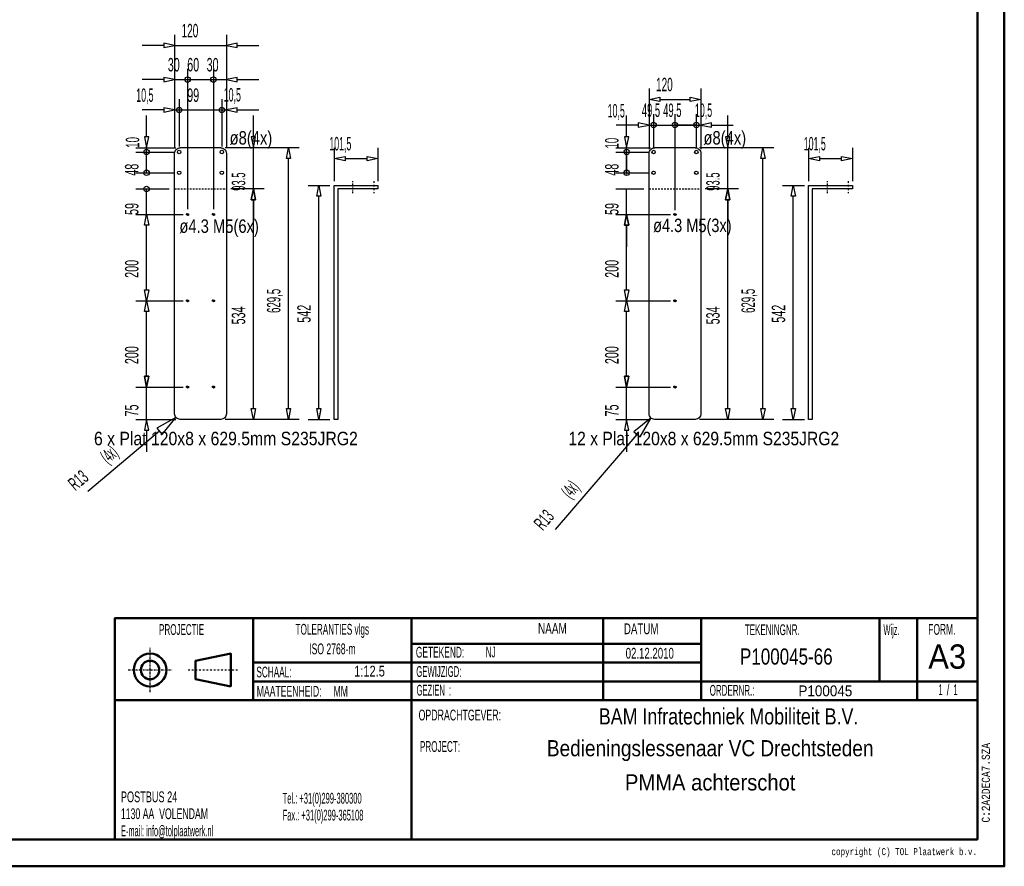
# Model space of a CAD drawing. Extents: x -12969 to -7869, y 10150 to 13712.
# Tile 11 of 16: x -10152 to -7869, y 10150 to 12112. Entities that reach past the tile are written whole.
import ezdxf
from ezdxf.enums import TextEntityAlignment as Align

# ---------------------------------------------------------------- set-up
doc = ezdxf.new("R2010")
doc.units = 0
doc.header["$MEASUREMENT"] = 0
doc.linetypes.add('DASHDOT', pattern=[8.5, 4, -2, 0.5, -2])
doc.linetypes.add('HIDDEN', pattern=[7, 4, -3])
doc.layers.get('0').update_dxf_attribs({"linetype": 'CONTINUOUS'})
for name, color, linetype in [('DIM49', 4, 'CONTINUOUS'), ('LE_GREEN', 3, 'CONTINUOUS'), ('LE_HIDDEN', 7, 'CONTINUOUS'), ('LE_MIDDLE', 7, 'CONTINUOUS'), ('TXT_ALL', 7, 'CONTINUOUS'), ('TXT_DIM49', 2, 'CONTINUOUS')]:
    doc.layers.add(name, color=color, linetype=linetype)
doc.layers.add('LE_ALL', color=7, linetype='CONTINUOUS', lineweight=50)
doc.styles.add('MONOTXT', font='monotxt.shx')

# ---------------------------------------------------------------- blocks, each defined once
blk = doc.blocks.new('_D11', base_point=(-9685.3, 11815.2))
at = {"layer": 'DIM49', "color": 1}
for p, q in [((-9609.8, 11840.2), (-9609.8, 11890.2)), ((-9604.8, 11840.2), (-9614.8, 11840.2)), ((-9614.8, 11840.2), (-9609.8, 11815.2)), ((-9609.8, 11815.2), (-9604.8, 11840.2)), ((-9584.8, 11815.2), (-9675.3, 11815.2)), ((-9609.8, 11719.7), (-9609.8, 11815.2)), ((-9584.8, 11719.7), (-9662.3, 11719.7)), ((-9609.8, 11719.7), (-9614.8, 11694.7)), ((-9604.8, 11694.7), (-9609.8, 11719.7)), ((-9614.8, 11694.7), (-9604.8, 11694.7)), ((-9609.8, 11694.7), (-9609.8, 11644.7))]:
    blk.add_line(p, q, dxfattribs=at)
at = {"layer": 'TXT_DIM49', "width": 0.52}
blk.add_text('93.5', height=31.25, rotation=90, dxfattribs=at).set_placement((-9628.6, 11736.6), align=Align.CENTER)
blk = doc.blocks.new('_D12', base_point=(-9685.3, 11185.7))
at = {"layer": 'DIM49', "color": 1}
for p, q in [((-9584.8, 11719.7), (-9662.3, 11719.7)), ((-9614.8, 11694.7), (-9609.8, 11719.7)), ((-9609.8, 11719.7), (-9604.8, 11694.7)), ((-9604.8, 11694.7), (-9614.8, 11694.7)), ((-9609.8, 11210.7), (-9609.8, 11694.7)), ((-9609.8, 11185.7), (-9614.8, 11210.7)), ((-9614.8, 11210.7), (-9604.8, 11210.7)), ((-9604.8, 11210.7), (-9609.8, 11185.7)), ((-9584.8, 11185.7), (-9675.3, 11185.7))]:
    blk.add_line(p, q, dxfattribs=at)
at = {"layer": 'TXT_DIM49', "width": 0.596}
blk.add_text('534', height=31.25, rotation=90, dxfattribs=at).set_placement((-9628.6, 11426.5), align=Align.CENTER)
blk = doc.blocks.new('_D13', base_point=(-9792.3, 11802.2))
at = {"layer": 'DIM49', "color": 1}
for p, q in [((-9792.3, 12077.2), (-9792.3, 11814.7)), ((-9672.3, 12077.2), (-9672.3, 11814.7)), ((-9792.3, 12052.2), (-9817.3, 12057.2)), ((-9817.3, 12057.2), (-9817.3, 12047.2)), ((-9647.3, 12057.2), (-9672.3, 12052.2)), ((-9647.3, 12047.2), (-9647.3, 12057.2)), ((-9817.3, 12052.2), (-9867.3, 12052.2)), ((-9817.3, 12047.2), (-9792.3, 12052.2)), ((-9792.3, 12052.2), (-9672.3, 12052.2)), ((-9672.3, 12052.2), (-9647.3, 12047.2)), ((-9647.3, 12052.2), (-9597.3, 12052.2))]:
    blk.add_line(p, q, dxfattribs=at)
at = {"layer": 'TXT_DIM49', "width": 0.557}
blk.add_text('120', height=31.25, rotation=0, dxfattribs=at).set_placement((-9756.8, 12071), align=Align.CENTER)
blk = doc.blocks.new('_D14', base_point=(-9685.3, 11185.7))
at = {"layer": 'DIM49', "color": 1}
for p, q in [((-9503.3, 11815.2), (-9675.3, 11815.2)), ((-9533.3, 11790.2), (-9528.3, 11815.2)), ((-9528.3, 11815.2), (-9523.3, 11790.2)), ((-9523.3, 11790.2), (-9533.3, 11790.2)), ((-9528.3, 11210.7), (-9528.3, 11790.2)), ((-9528.3, 11185.7), (-9533.3, 11210.7)), ((-9533.3, 11210.7), (-9523.3, 11210.7)), ((-9523.3, 11210.7), (-9528.3, 11185.7)), ((-9503.3, 11185.7), (-9675.3, 11185.7))]:
    blk.add_line(p, q, dxfattribs=at)
at = {"layer": 'TXT_DIM49', "width": 0.535}
blk.add_text('629,5', height=31.25, rotation=90, dxfattribs=at).set_placement((-9547, 11460.3), align=Align.CENTER)
blk = doc.blocks.new('_D15', base_point=(-9779.3, 11185.7))
at = {"layer": 'DIM49', "color": 1}
for p, q in [((-9857.5, 11285.7), (-9857.5, 11335.7)), ((-9852.5, 11285.7), (-9862.5, 11285.7)), ((-9862.5, 11285.7), (-9857.5, 11260.7)), ((-9857.5, 11260.7), (-9852.5, 11285.7)), ((-9882.5, 11260.7), (-9772.3, 11260.7)), ((-9857.5, 11185.7), (-9857.5, 11260.7)), ((-9882.5, 11185.7), (-9789.3, 11185.7)), ((-9857.5, 11185.7), (-9862.5, 11160.7)), ((-9852.5, 11160.7), (-9857.5, 11185.7)), ((-9862.5, 11160.7), (-9852.5, 11160.7)), ((-9857.5, 11160.7), (-9857.5, 11110.7))]:
    blk.add_line(p, q, dxfattribs=at)
at = {"layer": 'TXT_DIM49', "width": 0.596}
blk.add_text('75', height=31.25, rotation=90, dxfattribs=at).set_placement((-9876.2, 11206.3), align=Align.CENTER)
blk = doc.blocks.new('_D16', base_point=(-9762.3, 11260.7))
at = {"layer": 'DIM49', "color": 1}
for p, q in [((-9882.5, 11460.7), (-9772.3, 11460.7)), ((-9862.5, 11435.7), (-9857.5, 11460.7)), ((-9857.5, 11460.7), (-9852.5, 11435.7)), ((-9852.5, 11435.7), (-9862.5, 11435.7)), ((-9857.5, 11285.7), (-9857.5, 11435.7)), ((-9857.5, 11260.7), (-9862.5, 11285.7)), ((-9862.5, 11285.7), (-9852.5, 11285.7)), ((-9852.5, 11285.7), (-9857.5, 11260.7)), ((-9882.5, 11260.7), (-9772.3, 11260.7))]:
    blk.add_line(p, q, dxfattribs=at)
at = {"layer": 'TXT_DIM49', "width": 0.596}
blk.add_text('200', height=31.25, rotation=90, dxfattribs=at).set_placement((-9876.2, 11334.5), align=Align.CENTER)
blk = doc.blocks.new('_D17', base_point=(-9762.3, 11460.7))
at = {"layer": 'DIM49', "color": 1}
for p, q in [((-9882.5, 11660.7), (-9772.3, 11660.7)), ((-9862.5, 11635.7), (-9857.5, 11660.7)), ((-9857.5, 11660.7), (-9852.5, 11635.7)), ((-9852.5, 11635.7), (-9862.5, 11635.7)), ((-9857.5, 11485.7), (-9857.5, 11635.7)), ((-9857.5, 11460.7), (-9862.5, 11485.7)), ((-9862.5, 11485.7), (-9852.5, 11485.7)), ((-9852.5, 11485.7), (-9857.5, 11460.7)), ((-9882.5, 11460.7), (-9772.3, 11460.7))]:
    blk.add_line(p, q, dxfattribs=at)
at = {"layer": 'TXT_DIM49', "width": 0.596}
blk.add_text('200', height=31.25, rotation=90, dxfattribs=at).set_placement((-9876.2, 11534.5), align=Align.CENTER)
blk = doc.blocks.new('_D18', base_point=(-9792.3, 11719.7))
at = {"layer": 'DIM49', "color": 1}
for p, q in [((-9882.5, 11719.7), (-9804.8, 11719.7)), ((-9857.5, 11660.7), (-9857.5, 11719.7)), ((-9882.5, 11660.7), (-9774.8, 11660.7))]:
    blk.add_line(p, q, dxfattribs=at)
blk.add_circle((-9857.5, 11719.7), 6.25, dxfattribs=at)
at = {"layer": 'TXT_DIM49', "width": 0.596}
blk.add_text('59', height=31.25, rotation=90, dxfattribs=at).set_placement((-9876.2, 11673.3), align=Align.CENTER)
blk = doc.blocks.new('_D19', base_point=(-9762.3, 11460.7))
at = {"layer": 'DIM49', "color": 1}
for p, q in [((-9882.5, 11660.7), (-9772.3, 11660.7)), ((-9862.5, 11635.7), (-9857.5, 11660.7)), ((-9857.5, 11660.7), (-9852.5, 11635.7)), ((-9852.5, 11635.7), (-9862.5, 11635.7)), ((-9857.5, 11485.7), (-9857.5, 11635.7)), ((-9857.5, 11460.7), (-9862.5, 11485.7)), ((-9862.5, 11485.7), (-9852.5, 11485.7)), ((-9852.5, 11485.7), (-9857.5, 11460.7)), ((-9882.5, 11460.7), (-9772.3, 11460.7))]:
    blk.add_line(p, q, dxfattribs=at)
at = {"layer": 'TXT_DIM49', "width": 0.596}
blk.add_text('200', height=31.25, rotation=90, dxfattribs=at).set_placement((-9876.2, 11534.5), align=Align.CENTER)
blk = doc.blocks.new('_D20', base_point=(-9781.8, 11757.2))
at = {"layer": 'DIM49', "color": 1}
for p, q in [((-9882.5, 11805.2), (-9791.8, 11805.2)), ((-9857.5, 11757.2), (-9857.5, 11805.2)), ((-9882.5, 11757.2), (-9791.8, 11757.2))]:
    blk.add_line(p, q, dxfattribs=at)
for centre in [(-9857.5, 11805.2), (-9857.5, 11757.2)]:
    blk.add_circle(centre, 6.25, dxfattribs=at)
at = {"layer": 'TXT_DIM49', "width": 0.596}
blk.add_text('48', height=31.25, rotation=90, dxfattribs=at).set_placement((-9876.2, 11764.3), align=Align.CENTER)
blk = doc.blocks.new('_D21', base_point=(-9781.8, 11805.2))
at = {"layer": 'DIM49', "color": 1}
for p, q in [((-9857.5, 11840.2), (-9857.5, 11890.2)), ((-9852.5, 11840.2), (-9862.5, 11840.2)), ((-9862.5, 11840.2), (-9857.5, 11815.2)), ((-9857.5, 11815.2), (-9852.5, 11840.2)), ((-9882.5, 11815.2), (-9789.3, 11815.2)), ((-9882.5, 11805.2), (-9791.8, 11805.2)), ((-9857.5, 11805.2), (-9857.5, 11815.2))]:
    blk.add_line(p, q, dxfattribs=at)
at = {"layer": 'TXT_DIM49', "width": 0.537}
blk.add_text('10', height=31.25, rotation=90, dxfattribs=at).set_placement((-9874.3, 11827.5), align=Align.CENTER)
blk = doc.blocks.new('_D22', base_point=(-9422.3, 11727.7))
at = {"layer": 'DIM49', "color": 1}
for p, q in [((-9422.3, 11815.2), (-9422.3, 11737.7)), ((-9320.8, 11815.2), (-9320.8, 11737.7)), ((-9422.3, 11790.2), (-9397.3, 11795.2)), ((-9397.3, 11785.2), (-9422.3, 11790.2)), ((-9397.3, 11795.2), (-9397.3, 11785.2)), ((-9397.3, 11790.2), (-9345.8, 11790.2)), ((-9345.8, 11785.2), (-9345.8, 11795.2)), ((-9345.8, 11795.2), (-9320.8, 11790.2)), ((-9320.8, 11790.2), (-9345.8, 11785.2))]:
    blk.add_line(p, q, dxfattribs=at)
at = {"layer": 'TXT_DIM49', "width": 0.488}
blk.add_text('101,5', height=31.25, dxfattribs=at).set_placement((-9408.1, 11809), align=Align.CENTER)
blk = doc.blocks.new('_D23', base_point=(-9422.3, 11185.7))
at = {"layer": 'DIM49', "color": 1}
for p, q in [((-9483, 11727.7), (-9432.3, 11727.7)), ((-9463, 11702.7), (-9458, 11727.7)), ((-9458, 11727.7), (-9453, 11702.7)), ((-9453, 11702.7), (-9463, 11702.7)), ((-9458, 11210.7), (-9458, 11702.7)), ((-9458, 11185.7), (-9463, 11210.7)), ((-9463, 11210.7), (-9453, 11210.7)), ((-9453, 11210.7), (-9458, 11185.7)), ((-9483, 11185.7), (-9432.3, 11185.7))]:
    blk.add_line(p, q, dxfattribs=at)
at = {"layer": 'TXT_DIM49', "width": 0.596}
blk.add_text('542', height=31.25, rotation=90, dxfattribs=at).set_placement((-9476.8, 11430.5), align=Align.CENTER)
blk = doc.blocks.new('_D24', base_point=(-9789.3, 11190.4))
at = {"layer": 'DIM49', "color": 1}
for p, q in [((-9789.3, 11190.4), (-9833.6, 11165.3)), ((-9821.5, 11151), (-9789.3, 11190.4)), ((-9833.6, 11165.3), (-9821.5, 11151)), ((-9827.5, 11158.2), (-9993.8, 11018.2))]:
    blk.add_line(p, q, dxfattribs=at)
at = {"layer": 'TXT_DIM49'}
for s, width, p in [('(4x)', 0.486, (-9934.3, 11092.8)), ('R13', 0.566, (-10005.9, 11032.6))]:
    blk.add_text(s, height=31.25, rotation=40.0825, dxfattribs=dict(at, width=width)).set_placement(p, align=Align.CENTER)
blk = doc.blocks.new('_D25', base_point=(-9792.3, 11802.2))
at = {"layer": 'DIM49', "color": 1}
for p, q in [((-9792.3, 11998.2), (-9792.3, 11814.7)), ((-9762.3, 11998.2), (-9762.3, 11673.2)), ((-9817.3, 11973.2), (-9867.3, 11973.2)), ((-9792.3, 11973.2), (-9817.3, 11978.2)), ((-9817.3, 11978.2), (-9817.3, 11968.2)), ((-9817.3, 11968.2), (-9792.3, 11973.2)), ((-9792.3, 11973.2), (-9762.3, 11973.2))]:
    blk.add_line(p, q, dxfattribs=at)
blk.add_circle((-9762.3, 11973.2), 6.25, dxfattribs=at)
at = {"layer": 'TXT_DIM49', "width": 0.596}
blk.add_text('30', height=31.25, rotation=360, dxfattribs=at).set_placement((-9794.3, 11992), align=Align.CENTER)
blk = doc.blocks.new('_D26', base_point=(-9762.3, 11660.7))
at = {"layer": 'DIM49', "color": 1}
for p, q in [((-9762.3, 11998.2), (-9762.3, 11673.2)), ((-9702.3, 11998.2), (-9702.3, 11673.2)), ((-9762.3, 11973.2), (-9702.3, 11973.2))]:
    blk.add_line(p, q, dxfattribs=at)
blk.add_circle((-9702.3, 11973.2), 6.25, dxfattribs=at)
at = {"layer": 'TXT_DIM49', "width": 0.596}
blk.add_text('60', height=31.25, rotation=0, dxfattribs=at).set_placement((-9749.3, 11992), align=Align.CENTER)
blk = doc.blocks.new('_D27', base_point=(-9702.3, 11660.7))
at = {"layer": 'DIM49', "color": 1}
for p, q in [((-9702.3, 11998.2), (-9702.3, 11673.2)), ((-9672.3, 11998.2), (-9672.3, 11814.7)), ((-9702.3, 11973.2), (-9672.3, 11973.2)), ((-9647.3, 11978.2), (-9672.3, 11973.2)), ((-9672.3, 11973.2), (-9647.3, 11968.2)), ((-9647.3, 11968.2), (-9647.3, 11978.2)), ((-9647.3, 11973.2), (-9597.3, 11973.2))]:
    blk.add_line(p, q, dxfattribs=at)
at = {"layer": 'TXT_DIM49', "width": 0.596}
blk.add_text('30', height=31.25, rotation=0, dxfattribs=at).set_placement((-9704.3, 11992), align=Align.CENTER)
blk = doc.blocks.new('_D28', base_point=(-9792.3, 11802.2))
at = {"layer": 'DIM49', "color": 1}
for p, q in [((-9792.3, 11927.7), (-9792.3, 11814.7)), ((-9781.8, 11927.7), (-9781.8, 11817.7)), ((-9817.3, 11902.7), (-9867.3, 11902.7)), ((-9792.3, 11902.7), (-9817.3, 11907.7)), ((-9817.3, 11907.7), (-9817.3, 11897.7)), ((-9817.3, 11897.7), (-9792.3, 11902.7)), ((-9792.3, 11902.7), (-9781.8, 11902.7)), ((-9781.8, 11902.7), (-9730.6, 11902.7))]:
    blk.add_line(p, q, dxfattribs=at)
blk.add_circle((-9781.8, 11902.7), 6.25, dxfattribs=at)
at = {"layer": 'TXT_DIM49', "width": 0.491}
blk.add_text('10,5', height=31.25, rotation=360, dxfattribs=at).set_placement((-9861.3, 11921.5), align=Align.CENTER)
blk = doc.blocks.new('_D29', base_point=(-9781.8, 11805.2))
at = {"layer": 'DIM49', "color": 1}
for p, q in [((-9781.8, 11927.7), (-9781.8, 11817.7)), ((-9682.8, 11927.7), (-9682.8, 11817.7)), ((-9781.8, 11902.7), (-9682.8, 11902.7))]:
    blk.add_line(p, q, dxfattribs=at)
blk.add_circle((-9682.8, 11902.7), 6.25, dxfattribs=at)
at = {"layer": 'TXT_DIM49', "width": 0.596}
blk.add_text('99', height=31.25, rotation=0, dxfattribs=at).set_placement((-9749.3, 11921.5), align=Align.CENTER)
blk = doc.blocks.new('_D30', base_point=(-9682.8, 11805.2))
at = {"layer": 'DIM49', "color": 1}
for p, q in [((-9682.8, 11927.7), (-9682.8, 11817.7)), ((-9672.3, 11927.7), (-9672.3, 11814.7)), ((-9682.8, 11902.7), (-9672.3, 11902.7)), ((-9647.3, 11907.7), (-9672.3, 11902.7)), ((-9672.3, 11902.7), (-9647.3, 11897.7)), ((-9647.3, 11897.7), (-9647.3, 11907.7)), ((-9647.3, 11902.7), (-9597.3, 11902.7))]:
    blk.add_line(p, q, dxfattribs=at)
at = {"layer": 'TXT_DIM49', "width": 0.491}
blk.add_text('10,5', height=31.25, rotation=0, dxfattribs=at).set_placement((-9658.6, 11922.3), align=Align.CENTER)
blk = doc.blocks.new('_D31', base_point=(-8585.3, 11815.2))
at = {"layer": 'DIM49', "color": 1}
for p, q in [((-8509.8, 11840.2), (-8509.8, 11890.2)), ((-8504.8, 11840.2), (-8514.8, 11840.2)), ((-8514.8, 11840.2), (-8509.8, 11815.2)), ((-8509.8, 11815.2), (-8504.8, 11840.2)), ((-8484.8, 11815.2), (-8575.3, 11815.2)), ((-8509.8, 11719.7), (-8509.8, 11815.2)), ((-8484.8, 11719.7), (-8562.3, 11719.7)), ((-8509.8, 11719.7), (-8514.8, 11694.7)), ((-8504.8, 11694.7), (-8509.8, 11719.7)), ((-8514.8, 11694.7), (-8504.8, 11694.7)), ((-8509.8, 11694.7), (-8509.8, 11644.7))]:
    blk.add_line(p, q, dxfattribs=at)
at = {"layer": 'TXT_DIM49', "width": 0.52}
blk.add_text('93.5', height=31.25, rotation=90, dxfattribs=at).set_placement((-8528.6, 11736.6), align=Align.CENTER)
blk = doc.blocks.new('_D32', base_point=(-8585.3, 11185.7))
at = {"layer": 'DIM49', "color": 1}
for p, q in [((-8484.8, 11719.7), (-8562.3, 11719.7)), ((-8514.8, 11694.7), (-8509.8, 11719.7)), ((-8509.8, 11719.7), (-8504.8, 11694.7)), ((-8504.8, 11694.7), (-8514.8, 11694.7)), ((-8509.8, 11210.7), (-8509.8, 11694.7)), ((-8509.8, 11185.7), (-8514.8, 11210.7)), ((-8514.8, 11210.7), (-8504.8, 11210.7)), ((-8504.8, 11210.7), (-8509.8, 11185.7)), ((-8484.8, 11185.7), (-8575.3, 11185.7))]:
    blk.add_line(p, q, dxfattribs=at)
at = {"layer": 'TXT_DIM49', "width": 0.596}
blk.add_text('534', height=31.25, rotation=90, dxfattribs=at).set_placement((-8528.6, 11426.5), align=Align.CENTER)
blk = doc.blocks.new('_D33', base_point=(-8692.3, 11802.2))
at = {"layer": 'DIM49', "color": 1}
for p, q in [((-8692.3, 11952.2), (-8692.3, 11812.2)), ((-8572.3, 11952.2), (-8572.3, 11812.2)), ((-8692.3, 11927.2), (-8667.3, 11932.2)), ((-8667.3, 11922.2), (-8692.3, 11927.2)), ((-8667.3, 11932.2), (-8667.3, 11922.2)), ((-8667.3, 11927.2), (-8597.3, 11927.2)), ((-8597.3, 11922.2), (-8597.3, 11932.2)), ((-8597.3, 11932.2), (-8572.3, 11927.2)), ((-8572.3, 11927.2), (-8597.3, 11922.2))]:
    blk.add_line(p, q, dxfattribs=at)
at = {"layer": 'TXT_DIM49', "width": 0.557}
blk.add_text('120', height=31.25, rotation=0, dxfattribs=at).set_placement((-8656.8, 11946), align=Align.CENTER)
blk = doc.blocks.new('_D34', base_point=(-8585.3, 11185.7))
at = {"layer": 'DIM49', "color": 1}
for p, q in [((-8403.3, 11815.2), (-8575.3, 11815.2)), ((-8433.3, 11790.2), (-8428.3, 11815.2)), ((-8428.3, 11815.2), (-8423.3, 11790.2)), ((-8423.3, 11790.2), (-8433.3, 11790.2)), ((-8428.3, 11210.7), (-8428.3, 11790.2)), ((-8428.3, 11185.7), (-8433.3, 11210.7)), ((-8433.3, 11210.7), (-8423.3, 11210.7)), ((-8423.3, 11210.7), (-8428.3, 11185.7)), ((-8403.3, 11185.7), (-8575.3, 11185.7))]:
    blk.add_line(p, q, dxfattribs=at)
at = {"layer": 'TXT_DIM49', "width": 0.535}
blk.add_text('629,5', height=31.25, rotation=90, dxfattribs=at).set_placement((-8447, 11460.3), align=Align.CENTER)
blk = doc.blocks.new('_D35', base_point=(-8582.8, 11805.2))
at = {"layer": 'DIM49', "color": 1}
for p, q in [((-8582.8, 11892.7), (-8582.8, 11815.2)), ((-8572.3, 11892.7), (-8572.3, 11812.2)), ((-8547.3, 11872.7), (-8572.3, 11867.7)), ((-8547.3, 11862.7), (-8547.3, 11872.7)), ((-8582.8, 11867.7), (-8634.1, 11867.7)), ((-8582.8, 11867.7), (-8572.3, 11867.7)), ((-8572.3, 11867.7), (-8547.3, 11862.7)), ((-8547.3, 11867.7), (-8497.3, 11867.7))]:
    blk.add_line(p, q, dxfattribs=at)
blk.add_circle((-8582.8, 11867.7), 6.25, dxfattribs=at)
at = {"layer": 'TXT_DIM49', "width": 0.491}
blk.add_text('10,5', height=31.25, rotation=0, dxfattribs=at).set_placement((-8566, 11886.5), align=Align.CENTER)
blk = doc.blocks.new('_D36', base_point=(-8632.3, 11660.7))
at = {"layer": 'DIM49', "color": 1}
for p, q in [((-8632.3, 11892.7), (-8632.3, 11670.7)), ((-8582.8, 11892.7), (-8582.8, 11815.2)), ((-8632.3, 11867.7), (-8582.8, 11867.7))]:
    blk.add_line(p, q, dxfattribs=at)
blk.add_circle((-8632.3, 11867.7), 6.25, dxfattribs=at)
at = {"layer": 'TXT_DIM49', "width": 0.52}
blk.add_text('49,5', height=31.25, rotation=360, dxfattribs=at).set_placement((-8638.4, 11886.5), align=Align.CENTER)
blk = doc.blocks.new('_D37', base_point=(-8681.8, 11805.2))
at = {"layer": 'DIM49', "color": 1}
for p, q in [((-8681.8, 11892.7), (-8681.8, 11815.2)), ((-8632.3, 11892.7), (-8632.3, 11670.7)), ((-8681.8, 11867.7), (-8632.3, 11867.7))]:
    blk.add_line(p, q, dxfattribs=at)
blk.add_circle((-8681.8, 11867.7), 6.25, dxfattribs=at)
at = {"layer": 'TXT_DIM49', "width": 0.52}
blk.add_text('49,5', height=31.25, rotation=360, dxfattribs=at).set_placement((-8687.9, 11886.5), align=Align.CENTER)
blk = doc.blocks.new('_D38', base_point=(-8692.3, 11802.2))
at = {"layer": 'DIM49', "color": 1}
for p, q in [((-8692.3, 11867.7), (-8717.3, 11872.7)), ((-8717.3, 11872.7), (-8717.3, 11862.7)), ((-8692.3, 11892.7), (-8692.3, 11812.2)), ((-8681.8, 11892.7), (-8681.8, 11815.2)), ((-8717.3, 11867.7), (-8768.4, 11867.7)), ((-8717.3, 11862.7), (-8692.3, 11867.7)), ((-8692.3, 11867.7), (-8681.8, 11867.7))]:
    blk.add_line(p, q, dxfattribs=at)
at = {"layer": 'TXT_DIM49', "width": 0.491}
blk.add_text('10,5', height=31.25, rotation=360, dxfattribs=at).set_placement((-8768.4, 11885.3), align=Align.CENTER)
blk = doc.blocks.new('_D39', base_point=(-8681.8, 11805.2))
at = {"layer": 'DIM49', "color": 1}
for p, q in [((-8744.3, 11840.2), (-8744.3, 11890.2)), ((-8739.3, 11840.2), (-8749.3, 11840.2)), ((-8749.3, 11840.2), (-8744.3, 11815.2)), ((-8744.3, 11815.2), (-8739.3, 11840.2)), ((-8769.3, 11815.2), (-8689.3, 11815.2)), ((-8769.3, 11805.2), (-8691.8, 11805.2)), ((-8744.3, 11805.2), (-8744.3, 11815.2)), ((-8744.3, 11805.2), (-8744.3, 11754))]:
    blk.add_line(p, q, dxfattribs=at)
blk.add_circle((-8744.3, 11805.2), 6.25, dxfattribs=at)
at = {"layer": 'TXT_DIM49', "width": 0.537}
blk.add_text('10', height=31.25, rotation=90, dxfattribs=at).set_placement((-8763.1, 11825.7), align=Align.CENTER)
blk = doc.blocks.new('_D40', base_point=(-8681.8, 11757.2))
at = {"layer": 'DIM49', "color": 1}
for p, q in [((-8769.3, 11805.2), (-8691.8, 11805.2)), ((-8744.3, 11757.2), (-8744.3, 11805.2)), ((-8769.3, 11757.2), (-8691.8, 11757.2))]:
    blk.add_line(p, q, dxfattribs=at)
blk.add_circle((-8744.3, 11757.2), 6.25, dxfattribs=at)
at = {"layer": 'TXT_DIM49', "width": 0.596}
blk.add_text('48', height=31.25, rotation=90, dxfattribs=at).set_placement((-8763.1, 11764.3), align=Align.CENTER)
blk = doc.blocks.new('_D41', base_point=(-8692.3, 11719.7))
at = {"layer": 'DIM49', "color": 1}
for p, q in [((-8769.3, 11719.7), (-8704.8, 11719.7)), ((-8744.3, 11660.7), (-8744.3, 11719.7)), ((-8769.3, 11660.7), (-8644.8, 11660.7)), ((-8744.3, 11660.7), (-8749.3, 11635.7)), ((-8739.3, 11635.7), (-8744.3, 11660.7)), ((-8749.3, 11635.7), (-8739.3, 11635.7)), ((-8744.3, 11635.7), (-8744.3, 11585.7))]:
    blk.add_line(p, q, dxfattribs=at)
at = {"layer": 'TXT_DIM49', "width": 0.596}
blk.add_text('59', height=31.25, rotation=90, dxfattribs=at).set_placement((-8763.1, 11673.3), align=Align.CENTER)
blk = doc.blocks.new('_D42', base_point=(-8632.3, 11460.7))
at = {"layer": 'DIM49', "color": 1}
for p, q in [((-8769.3, 11660.7), (-8642.3, 11660.7)), ((-8749.3, 11635.7), (-8744.3, 11660.7)), ((-8744.3, 11660.7), (-8739.3, 11635.7)), ((-8739.3, 11635.7), (-8749.3, 11635.7)), ((-8744.3, 11485.7), (-8744.3, 11635.7)), ((-8744.3, 11460.7), (-8749.3, 11485.7)), ((-8749.3, 11485.7), (-8739.3, 11485.7)), ((-8739.3, 11485.7), (-8744.3, 11460.7)), ((-8769.3, 11460.7), (-8642.3, 11460.7))]:
    blk.add_line(p, q, dxfattribs=at)
at = {"layer": 'TXT_DIM49', "width": 0.596}
blk.add_text('200', height=31.25, rotation=90, dxfattribs=at).set_placement((-8763.1, 11534.5), align=Align.CENTER)
blk = doc.blocks.new('_D43', base_point=(-8632.3, 11260.7))
at = {"layer": 'DIM49', "color": 1}
for p, q in [((-8769.3, 11460.7), (-8642.3, 11460.7)), ((-8749.3, 11435.7), (-8744.3, 11460.7)), ((-8744.3, 11460.7), (-8739.3, 11435.7)), ((-8739.3, 11435.7), (-8749.3, 11435.7)), ((-8744.3, 11285.7), (-8744.3, 11435.7)), ((-8744.3, 11260.7), (-8749.3, 11285.7)), ((-8749.3, 11285.7), (-8739.3, 11285.7)), ((-8739.3, 11285.7), (-8744.3, 11260.7)), ((-8769.3, 11260.7), (-8642.3, 11260.7))]:
    blk.add_line(p, q, dxfattribs=at)
at = {"layer": 'TXT_DIM49', "width": 0.596}
blk.add_text('200', height=31.25, rotation=90, dxfattribs=at).set_placement((-8763.1, 11334.5), align=Align.CENTER)
blk = doc.blocks.new('_D44', base_point=(-8679.3, 11185.7))
at = {"layer": 'DIM49', "color": 1}
for p, q in [((-8744.3, 11285.7), (-8744.3, 11335.7)), ((-8739.3, 11285.7), (-8749.3, 11285.7)), ((-8749.3, 11285.7), (-8744.3, 11260.7)), ((-8744.3, 11260.7), (-8739.3, 11285.7)), ((-8769.3, 11260.7), (-8642.3, 11260.7)), ((-8744.3, 11185.7), (-8744.3, 11260.7)), ((-8769.3, 11185.7), (-8689.3, 11185.7)), ((-8744.3, 11185.7), (-8749.3, 11160.7)), ((-8739.3, 11160.7), (-8744.3, 11185.7)), ((-8749.3, 11160.7), (-8739.3, 11160.7)), ((-8744.3, 11160.7), (-8744.3, 11110.7))]:
    blk.add_line(p, q, dxfattribs=at)
at = {"layer": 'TXT_DIM49', "width": 0.596}
blk.add_text('75', height=31.25, rotation=90, dxfattribs=at).set_placement((-8763.1, 11206.3), align=Align.CENTER)
blk = doc.blocks.new('_D45', base_point=(-8322.3, 11727.7))
at = {"layer": 'DIM49', "color": 1}
for p, q in [((-8322.3, 11815.2), (-8322.3, 11737.7)), ((-8220.8, 11815.2), (-8220.8, 11737.7)), ((-8322.3, 11790.2), (-8297.3, 11795.2)), ((-8297.3, 11785.2), (-8322.3, 11790.2)), ((-8297.3, 11795.2), (-8297.3, 11785.2)), ((-8297.3, 11790.2), (-8245.8, 11790.2)), ((-8245.8, 11785.2), (-8245.8, 11795.2)), ((-8245.8, 11795.2), (-8220.8, 11790.2)), ((-8220.8, 11790.2), (-8245.8, 11785.2))]:
    blk.add_line(p, q, dxfattribs=at)
at = {"layer": 'TXT_DIM49', "width": 0.488}
blk.add_text('101,5', height=31.25, dxfattribs=at).set_placement((-8308.1, 11809), align=Align.CENTER)
blk = doc.blocks.new('_D46', base_point=(-8322.3, 11185.7))
at = {"layer": 'DIM49', "color": 1}
for p, q in [((-8383, 11727.7), (-8332.3, 11727.7)), ((-8363, 11702.7), (-8358, 11727.7)), ((-8358, 11727.7), (-8353, 11702.7)), ((-8353, 11702.7), (-8363, 11702.7)), ((-8358, 11210.7), (-8358, 11702.7)), ((-8358, 11185.7), (-8363, 11210.7)), ((-8363, 11210.7), (-8353, 11210.7)), ((-8353, 11210.7), (-8358, 11185.7)), ((-8383, 11185.7), (-8332.3, 11185.7))]:
    blk.add_line(p, q, dxfattribs=at)
at = {"layer": 'TXT_DIM49', "width": 0.596}
blk.add_text('542', height=31.25, rotation=90, dxfattribs=at).set_placement((-8376.7, 11430.5), align=Align.CENTER)
blk = doc.blocks.new('_D47', base_point=(-8687.8, 11188.9))
at = {"layer": 'DIM49', "color": 1}
for p, q in [((-8687.8, 11188.9), (-8727.5, 11157.1)), ((-8713.3, 11144.9), (-8687.8, 11188.9)), ((-8720.4, 11151), (-8910.2, 10930.5)), ((-8727.5, 11157.1), (-8713.3, 11144.9))]:
    blk.add_line(p, q, dxfattribs=at)
at = {"layer": 'TXT_DIM49'}
for s, width, p in [('(4x)', 0.486, (-8863.4, 11013.6)), ('R13', 0.566, (-8924.4, 10942.7))]:
    blk.add_text(s, height=31.25, rotation=49.2856, dxfattribs=dict(at, width=width)).set_placement(p, align=Align.CENTER)

msp = doc.modelspace()

# ---------------------------------------------------------------- linework, layer by layer
for points in [[(-9320.8, 11719.7), (-9414.3, 11719.7), (-9414.3, 11185.7), (-9422.3, 11185.7), (-9422.3, 11727.7), (-9320.8, 11727.7), (-9320.8, 11719.7)], [(-8220.8, 11719.7), (-8314.3, 11719.7), (-8314.3, 11185.7), (-8322.3, 11185.7), (-8322.3, 11727.7), (-8220.8, 11727.7), (-8220.8, 11719.7)]]:
    msp.add_lwpolyline(points)
at = {"layer": 'LE_ALL', "color": 10}
for p, q in [((-9610.3, 10724.9), (-9610.3, 10534.6)), ((-9243.1, 10724.9), (-9243.1, 10212.4)), ((-8798.9, 10724.9), (-8798.9, 10534.6)), ((-8571.3, 10724.9), (-8571.3, 10534.6)), ((-8158.4, 10724.9), (-8158.4, 10578.3)), ((-8070.9, 10724.9), (-8070.9, 10534.6)), ((-7931.2, 10534.6), (-9931.2, 10534.6))]:
    msp.add_line(p, q, dxfattribs=at)
at = {"layer": 'LE_ALL', "color": 1}
for p, q in [((-8571.3, 10665.8), (-9243.1, 10665.8)), ((-8571.3, 10578.3), (-9610.3, 10578.3))]:
    msp.add_line(p, q, dxfattribs=at)
at = {"layer": 'LE_ALL', "color": 10}
for points in [[(-12968.7, 10149.9), (-7868.7, 10149.9), (-7868.7, 13712.4), (-12968.7, 13712.4), (-12968.7, 10149.9)], [(-12906.2, 10212.4), (-7931.2, 10212.4), (-7931.2, 13649.9), (-12906.2, 13649.9), (-12906.2, 10212.4)], [(-7931.2, 10724.9), (-9931.2, 10724.9), (-9931.2, 10212.4)], [(-9662.2, 10567), (-9743.8, 10583.5), (-9743.8, 10626.3), (-9662.2, 10642.8), (-9662.2, 10567)], [(-7931.2, 10578.3), (-8571.3, 10578.3)]]:
    msp.add_lwpolyline(points, dxfattribs=at)
at = {"layer": 'LE_ALL', "color": 1}
msp.add_lwpolyline([(-8571.3, 10622.1), (-9243.1, 10622.1), (-9610.3, 10622.1)], dxfattribs=at)
at = {"layer": 'LE_ALL', "color": 10}
for radius in [37.9, 21.4]:
    msp.add_circle((-9849.2, 10604.9), radius, dxfattribs=at)
at = {"layer": 'LE_GREEN'}
for p, q in [((-9685.3, 11815.2), (-9779.3, 11815.2)), ((-8585.3, 11815.2), (-8679.3, 11815.2))]:
    msp.add_line(p, q, dxfattribs=at)
for points in [[(-9685.3, 11185.7), (-9779.3, 11185.7, -0.414214), (-9792.3, 11198.7), (-9792.3, 11802.2, -0.414214), (-9779.3, 11815.2)], [(-9685.3, 11815.2, -0.414214), (-9672.3, 11802.2), (-9672.3, 11198.7, -0.414214), (-9685.3, 11185.7)], [(-8585.3, 11185.7), (-8679.3, 11185.7, -0.414214), (-8692.3, 11198.7), (-8692.3, 11802.2, -0.414214), (-8679.3, 11815.2)], [(-8585.3, 11815.2, -0.414214), (-8572.3, 11802.2), (-8572.3, 11198.7, -0.414214), (-8585.3, 11185.7)]]:
    msp.add_lwpolyline(points, format="xyb", dxfattribs=at)
for centre, radius in [((-9781.8, 11805.2), 4), ((-9682.8, 11805.2), 4), ((-8681.8, 11805.2), 4), ((-8582.8, 11805.2), 4), ((-9781.8, 11757.2), 4), ((-9682.8, 11757.2), 4), ((-8681.8, 11757.2), 4), ((-8582.8, 11757.2), 4), ((-9762.3, 11660.7), 2.15), ((-9702.3, 11660.7), 2.15), ((-8632.3, 11660.7), 2.15), ((-9762.3, 11460.7), 2.15), ((-9702.3, 11460.7), 2.15), ((-8632.3, 11460.7), 2.15), ((-9762.3, 11260.7), 2.15), ((-9702.3, 11260.7), 2.15), ((-8632.3, 11260.7), 2.15)]:
    msp.add_circle(centre, radius, dxfattribs=at)
at = {"layer": 'LE_HIDDEN', "color": 1, "linetype": 'HIDDEN'}
for p, q in [((-9792.3, 11719.7), (-9672.3, 11719.7)), ((-8692.3, 11719.7), (-8572.3, 11719.7))]:
    msp.add_line(p, q, dxfattribs=at)
for centre in [(-9762.3, 11660.7), (-9702.3, 11660.7), (-8632.3, 11660.7), (-9762.3, 11460.7), (-9702.3, 11460.7), (-8632.3, 11460.7), (-9762.3, 11260.7), (-9702.3, 11260.7), (-8632.3, 11260.7)]:
    msp.add_circle(centre, 2.5, dxfattribs=at)
at = {"layer": 'LE_MIDDLE', "color": 1, "linetype": 'DASHDOT'}
for p, q in [((-9378.8, 11709.7), (-9378.8, 11737.7)), ((-9330.8, 11737.7), (-9330.8, 11709.7)), ((-8278.8, 11709.7), (-8278.8, 11737.7)), ((-8230.8, 11737.7), (-8230.8, 11709.7)), ((-9849.2, 10553.8), (-9849.2, 10656)), ((-9900.3, 10604.9), (-9798, 10604.9)), ((-9760.9, 10604.9), (-9644.9, 10604.9))]:
    msp.add_line(p, q, dxfattribs=at)

# ---------------------------------------------------------------- block references
at = {"layer": 'DIM49'}
for name, p in [('_D13', (-9792.3, 11802.2)), ('_D25', (-9792.3, 11802.2)), ('_D26', (-9762.3, 11660.7)), ('_D27', (-9702.3, 11660.7)), ('_D33', (-8692.3, 11802.2)), ('_D28', (-9792.3, 11802.2)), ('_D29', (-9781.8, 11805.2)), ('_D30', (-9682.8, 11805.2)), ('_D38', (-8692.3, 11802.2)), ('_D37', (-8681.8, 11805.2)), ('_D36', (-8632.3, 11660.7)), ('_D35', (-8582.8, 11805.2)), ('_D21', (-9781.8, 11805.2)), ('_D11', (-9685.3, 11815.2)), ('_D39', (-8681.8, 11805.2)), ('_D31', (-8585.3, 11815.2)), ('_D22', (-9422.3, 11727.7)), ('_D45', (-8322.3, 11727.7)), ('_D20', (-9781.8, 11757.2)), ('_D14', (-9685.3, 11185.7)), ('_D40', (-8681.8, 11757.2)), ('_D34', (-8585.3, 11185.7)), ('_D18', (-9792.3, 11719.7)), ('_D12', (-9685.3, 11185.7)), ('_D23', (-9422.3, 11185.7)), ('_D41', (-8692.3, 11719.7)), ('_D32', (-8585.3, 11185.7)), ('_D46', (-8322.3, 11185.7)), ('_D17', (-9762.3, 11460.7)), ('_D19', (-9762.3, 11460.7)), ('_D42', (-8632.3, 11460.7)), ('_D16', (-9762.3, 11260.7)), ('_D43', (-8632.3, 11260.7)), ('_D15', (-9779.3, 11185.7)), ('_D44', (-8679.3, 11185.7)), ('_D24', (-9789.3, 11190.4)), ('_D47', (-8687.8, 11188.9))]:
    msp.add_blockref(name, p, dxfattribs=at)

# ---------------------------------------------------------------- texts
at = {"layer": 'TXT_ALL', "color": 4}
for s, width, p in [('ø8(4x)', 0.82, (-9664.9, 11822.5)), ('ø8(4x)', 0.82, (-8566.2, 11822.6)), ('ø4.3 M5(6x)', 0.818, (-9781.3, 11617.9)), ('ø4.3 M5(3x)', 0.808, (-8683, 11619.7)), ('6 x Plat 120x8 x 629.5mm S235JRG2', 0.875, (-9979.3, 11125.7)), ('12 x Plat 120x8 x 629.5mm S235JRG2', 0.869, (-8879.3, 11125.7))]:
    msp.add_text(s, height=31.25, dxfattribs=dict(at, width=width)).set_placement(p)
at = {"layer": 'TXT_ALL', "color": 6}
for s, width, p in [('PROJECTIE', 0.557, (-9776.1, 10686.2)), ('TOLERANTIES vlgs', 0.566, (-9426.7, 10686.7)), ('ISO 2768-m', 0.597, (-9426.5, 10641.3))]:
    msp.add_text(s, height=25, dxfattribs=dict(at, width=width)).set_placement(p, align=Align.CENTER)
for s, width, p in [('NAAM', 0.691, (-8949.8, 10688.7)), ('DATUM', 0.675, (-8750.7, 10687.9)), ('TEKENINGNR.', 0.558, (-8470.4, 10685.7)), ('Wijz.', 0.5, (-8148.9, 10685.7)), ('FORM.', 0.584, (-8044.9, 10686.5)), ('GETEKEND:', 0.58, (-9232.9, 10633.6)), ('SCHAAL:', 0.569, (-9602.7, 10587.7)), ('GEWIJZIGD:', 0.536, (-9232, 10588.9)), ('GEZIEN  :', 0.526, (-9231.3, 10545.6)), ('ORDERNR.:', 0.554, (-8551.7, 10545.3)), ('MAATEENHEID:     MM', 0.599, (-9601.9, 10543.1)), ('OPDRACHTGEVER:', 0.609, (-9226.7, 10488)), ('PROJECT:', 0.562, (-9223.5, 10415.1))]:
    msp.add_text(s, height=25, dxfattribs=dict(at, width=width)).set_placement(p)
at = {"layer": 'TXT_ALL', "color": 5, "width": 0.953}
msp.add_text('A3', height=56.25, dxfattribs=at).set_placement((-8001.1, 10664.1), align=Align.TOP_CENTER)
at = {"layer": 'TXT_ALL', "color": 5}
for s, width, p in [('NJ', 0.566, (-9071.2, 10634.1)), ('1:12.5', 0.766, (-9376, 10589.8)), ('1', 0.449, (-7986.6, 10546.6)), ('P100045', 0.933, (-8346, 10544))]:
    msp.add_text(s, height=25, dxfattribs=dict(at, width=width)).set_placement(p)
for s, height, width, p in [('02.12.2010', 25, 0.668, (-8690.7, 10631.2)), ('P100045-66', 37.5, 0.786, (-8374.1, 10617.3)), ('/', 25, 0.654, (-7999.1, 10546.6)), ('BAM Infratechniek Mobiliteit B.V.', 37.5, 0.824, (-8507.9, 10478.6)), ('Bedieningslessenaar VC Drechtsteden', 37.5, 0.879, (-8550.6, 10404.9)), ('PMMA achterschot', 37.5, 0.933, (-8550.6, 10325.7))]:
    msp.add_text(s, height=height, dxfattribs=dict(at, width=width)).set_placement(p, align=Align.CENTER)
at = {"layer": 'TXT_ALL', "color": 5, "width": 0.449}
msp.add_text('1', height=25, dxfattribs=at).set_placement((-8011.6, 10546.6), align=Align.RIGHT)
at = {"layer": 'TXT_ALL', "color": 1, "style": 'MONOTXT', "width": 0.812}
msp.add_text('C:2A2DECA7.SZA', height=18.75, rotation=90.0002, dxfattribs=at).set_placement((-7902.2, 10251.3))
at = {"layer": 'TXT_ALL', "color": 6}
for s, width, p in [('POSTBUS 24', 0.634, (-9916.9, 10310.9)), ('Tel.: +31(0)299-380300', 0.523, (-9541.9, 10307.7)), ('1130 AA  VOLENDAM', 0.604, (-9916.9, 10271.8)), ('Fax.: +31(0)299-365108', 0.521, (-9541.9, 10268.6)), ('E-mail: info@tolplaatwerk.nl', 0.5, (-9916.9, 10232))]:
    msp.add_text(s, height=25, dxfattribs=dict(at, width=width)).set_placement(p, align=Align.MIDDLE_LEFT)
at = {"layer": 'TXT_ALL', "color": 6, "style": 'MONOTXT', "width": 0.75}
msp.add_text('copyright (C) TOL Plaatwerk b.v.', height=16.25, dxfattribs=at).set_placement((-7931.9, 10192), align=Align.TOP_RIGHT)

doc.saveas('drawing.dxf')
